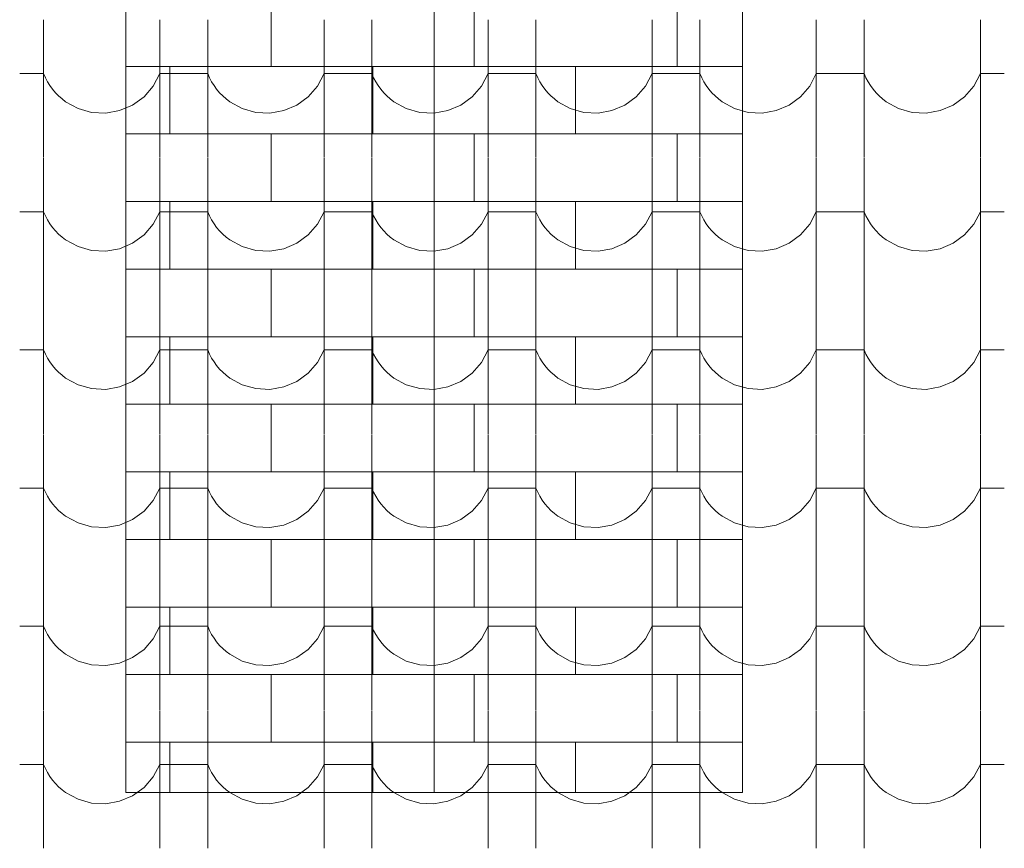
# Model space of a CAD drawing. Header units: millimetres. Extents: x -20699 to 32021, y -4298 to 11971.
# Tile 65 of 74: x -8765 to -7775, y 9524 to 10358. Entities that reach past the tile are written whole.
import ezdxf

# ---------------------------------------------------------------- set-up
doc = ezdxf.new("R2010")
doc.units = ezdxf.units.MM
doc.header["$MEASUREMENT"] = 0
for name, color, linetype in [('A-A_1_Bourané_Konstrukce - střechy a skořepiny', 7, 'Continuous'), ('A-A_1_Bourané_Výplně - Povrchové', 7, 'Continuous'), ('A-A_1_Konstrukce - střechy a skořepiny', 7, 'Continuous')]:
    doc.layers.add(name, color=color, linetype=linetype)
pattern_1 = [(0, (-8410.005, 10514.71), (0, 68), []), (90, (-8410, 10514.71), (-204, 0), [68, -68]), (90, (-8308, 10582.71), (-204, 0), [68, -68])]

# ---------------------------------------------------------------- blocks, each defined once
blk = doc.blocks.new('*X1', base_point=(-21954.7, -8431.53))
at = {"layer": 'A-A_1_Bourané_Výplně - Povrchové', "color": 251, "linetype": 'Continuous', "lineweight": 20, "true_color": 0x6a6a6a}
for p, q in [((-8740.87, 10357.53), (-8740.87, 10219.03)), ((-8623.91, 10357.53), (-8623.91, 10219.03)), ((-8575.87, 10357.53), (-8575.87, 10219.03)), ((-8458.91, 10357.53), (-8458.91, 10219.03)), ((-8410.87, 10357.53), (-8410.87, 10219.03)), ((-8293.91, 10357.53), (-8293.91, 10219.03)), ((-8245.87, 10357.53), (-8245.87, 10219.03)), ((-8128.91, 10357.53), (-8128.91, 10219.03)), ((-8080.87, 10357.53), (-8080.87, 10219.03)), ((-7963.91, 10357.53), (-7963.91, 10219.03)), ((-7915.87, 10357.53), (-7915.87, 10219.03)), ((-7798.91, 10357.53), (-7798.91, 10219.03)), ((-8740.87, 10303.49), (-8764.89, 10303.49)), ((-8740.87, 10303.49), (-8739.05, 10299.32)), ((-8739.05, 10299.32), (-8736.93, 10295.29)), ((-8630.58, 10290.96), (-8623.91, 10303.49)), ((-8599.89, 10303.49), (-8623.91, 10303.49)), ((-8575.87, 10303.49), (-8599.89, 10303.49)), ((-8575.87, 10303.49), (-8574.05, 10299.32)), ((-8574.05, 10299.32), (-8571.93, 10295.29)), ((-8465.58, 10290.96), (-8458.91, 10303.49)), ((-8434.89, 10303.49), (-8458.91, 10303.49)), ((-8410.87, 10303.49), (-8434.89, 10303.49)), ((-8410.87, 10303.49), (-8409.05, 10299.32)), ((-8409.05, 10299.32), (-8406.93, 10295.29)), ((-8300.58, 10290.96), (-8293.91, 10303.49)), ((-8269.89, 10303.49), (-8293.91, 10303.49)), ((-8245.87, 10303.49), (-8269.89, 10303.49)), ((-8245.87, 10303.49), (-8244.05, 10299.32)), ((-8244.05, 10299.32), (-8241.93, 10295.29)), ((-8135.58, 10290.96), (-8128.91, 10303.49)), ((-8104.89, 10303.49), (-8128.91, 10303.49)), ((-8080.87, 10303.49), (-8104.89, 10303.49)), ((-8080.87, 10303.49), (-8079.05, 10299.32)), ((-8079.05, 10299.32), (-8076.93, 10295.29)), ((-7970.58, 10290.96), (-7963.91, 10303.49)), ((-7939.89, 10303.49), (-7963.91, 10303.49)), ((-7915.87, 10303.49), (-7939.89, 10303.49)), ((-7915.87, 10303.49), (-7914.05, 10299.32)), ((-7914.05, 10299.32), (-7911.93, 10295.29)), ((-7805.58, 10290.96), (-7798.91, 10303.49)), ((-7774.89, 10303.49), (-7798.91, 10303.49)), ((-8736.93, 10295.29), (-8734.52, 10291.42)), ((-8734.52, 10291.42), (-8731.84, 10287.74)), ((-8731.84, 10287.74), (-8728.9, 10284.26)), ((-8639.89, 10280.24), (-8630.58, 10290.96)), ((-8571.93, 10295.29), (-8569.52, 10291.42)), ((-8569.52, 10291.42), (-8566.84, 10287.74)), ((-8566.84, 10287.74), (-8563.9, 10284.26)), ((-8474.89, 10280.24), (-8465.58, 10290.96)), ((-8406.93, 10295.29), (-8404.52, 10291.42)), ((-8404.52, 10291.42), (-8401.84, 10287.74)), ((-8401.84, 10287.74), (-8398.9, 10284.26)), ((-8309.89, 10280.24), (-8300.58, 10290.96)), ((-8241.93, 10295.29), (-8239.52, 10291.42)), ((-8239.52, 10291.42), (-8236.84, 10287.74)), ((-8236.84, 10287.74), (-8233.9, 10284.26)), ((-8144.89, 10280.24), (-8135.58, 10290.96)), ((-8076.93, 10295.29), (-8074.52, 10291.42)), ((-8074.52, 10291.42), (-8071.84, 10287.74)), ((-8071.84, 10287.74), (-8068.9, 10284.26)), ((-7979.89, 10280.24), (-7970.58, 10290.96)), ((-7911.93, 10295.29), (-7909.52, 10291.42)), ((-7909.52, 10291.42), (-7906.84, 10287.74)), ((-7906.84, 10287.74), (-7903.9, 10284.26)), ((-7814.89, 10280.24), (-7805.58, 10290.96)), ((-8728.9, 10284.26), (-8725.71, 10281.01)), ((-8725.71, 10281.01), (-8722.3, 10277.99)), ((-8722.3, 10277.99), (-8718.68, 10275.23)), ((-8651.36, 10271.89), (-8639.89, 10280.24)), ((-8563.9, 10284.26), (-8560.71, 10281.01)), ((-8560.71, 10281.01), (-8557.3, 10277.99)), ((-8557.3, 10277.99), (-8553.68, 10275.23)), ((-8486.36, 10271.89), (-8474.89, 10280.24)), ((-8398.9, 10284.26), (-8395.71, 10281.01)), ((-8395.71, 10281.01), (-8392.3, 10277.99)), ((-8392.3, 10277.99), (-8388.68, 10275.23)), ((-8321.36, 10271.89), (-8309.89, 10280.24)), ((-8233.9, 10284.26), (-8230.71, 10281.01)), ((-8230.71, 10281.01), (-8227.3, 10277.99)), ((-8227.3, 10277.99), (-8223.68, 10275.23)), ((-8156.36, 10271.89), (-8144.89, 10280.24)), ((-8068.9, 10284.26), (-8065.71, 10281.01)), ((-8065.71, 10281.01), (-8062.3, 10277.99)), ((-8062.3, 10277.99), (-8058.68, 10275.23)), ((-7991.36, 10271.89), (-7979.89, 10280.24)), ((-7903.9, 10284.26), (-7900.71, 10281.01)), ((-7900.71, 10281.01), (-7897.3, 10277.99)), ((-7897.3, 10277.99), (-7893.68, 10275.23)), ((-7826.36, 10271.89), (-7814.89, 10280.24)), ((-8718.68, 10275.23), (-8706.24, 10268.4)), ((-8706.24, 10268.4), (-8692.58, 10264.53)), ((-8678.4, 10263.82), (-8664.42, 10266.32)), ((-8664.42, 10266.32), (-8651.36, 10271.89)), ((-8553.68, 10275.23), (-8541.24, 10268.4)), ((-8541.24, 10268.4), (-8527.58, 10264.53)), ((-8513.4, 10263.82), (-8499.42, 10266.32)), ((-8499.42, 10266.32), (-8486.36, 10271.89)), ((-8388.68, 10275.23), (-8376.24, 10268.4)), ((-8376.24, 10268.4), (-8362.58, 10264.53)), ((-8348.4, 10263.82), (-8334.42, 10266.32)), ((-8334.42, 10266.32), (-8321.36, 10271.89)), ((-8223.68, 10275.23), (-8211.24, 10268.4)), ((-8211.24, 10268.4), (-8197.58, 10264.53)), ((-8183.4, 10263.82), (-8169.42, 10266.32)), ((-8169.42, 10266.32), (-8156.36, 10271.89)), ((-8058.68, 10275.23), (-8046.24, 10268.4)), ((-8046.24, 10268.4), (-8032.58, 10264.53)), ((-8018.4, 10263.82), (-8004.42, 10266.32)), ((-8004.42, 10266.32), (-7991.36, 10271.89)), ((-7893.68, 10275.23), (-7881.24, 10268.4)), ((-7881.24, 10268.4), (-7867.58, 10264.53)), ((-7853.4, 10263.82), (-7839.42, 10266.32)), ((-7839.42, 10266.32), (-7826.36, 10271.89)), ((-8692.58, 10264.53), (-8678.4, 10263.82)), ((-8527.58, 10264.53), (-8513.4, 10263.82)), ((-8362.58, 10264.53), (-8348.4, 10263.82)), ((-8197.58, 10264.53), (-8183.4, 10263.82)), ((-8032.58, 10264.53), (-8018.4, 10263.82)), ((-7867.58, 10264.53), (-7853.4, 10263.82)), ((-8740.87, 10218.53), (-8740.87, 10080.03)), ((-8623.91, 10218.53), (-8623.91, 10080.03)), ((-8575.87, 10218.53), (-8575.87, 10080.03)), ((-8458.91, 10218.53), (-8458.91, 10080.03)), ((-8410.87, 10218.53), (-8410.87, 10080.03)), ((-8293.91, 10218.53), (-8293.91, 10080.03)), ((-8245.87, 10218.53), (-8245.87, 10080.03)), ((-8128.91, 10218.53), (-8128.91, 10080.03)), ((-8080.87, 10218.53), (-8080.87, 10080.03)), ((-7963.91, 10218.53), (-7963.91, 10080.03)), ((-7915.87, 10218.53), (-7915.87, 10080.03)), ((-7798.91, 10218.53), (-7798.91, 10080.03)), ((-8740.87, 10164.49), (-8764.89, 10164.49)), ((-8740.87, 10164.49), (-8739.05, 10160.32)), ((-8739.05, 10160.32), (-8736.93, 10156.29)), ((-8630.58, 10151.96), (-8623.91, 10164.49)), ((-8599.89, 10164.49), (-8623.91, 10164.49)), ((-8575.87, 10164.49), (-8599.89, 10164.49)), ((-8575.87, 10164.49), (-8574.05, 10160.32)), ((-8574.05, 10160.32), (-8571.93, 10156.29)), ((-8465.58, 10151.96), (-8458.91, 10164.49)), ((-8434.89, 10164.49), (-8458.91, 10164.49)), ((-8410.87, 10164.49), (-8434.89, 10164.49)), ((-8410.87, 10164.49), (-8409.05, 10160.32)), ((-8409.05, 10160.32), (-8406.93, 10156.29)), ((-8300.58, 10151.96), (-8293.91, 10164.49)), ((-8269.89, 10164.49), (-8293.91, 10164.49)), ((-8245.87, 10164.49), (-8269.89, 10164.49)), ((-8245.87, 10164.49), (-8244.05, 10160.32)), ((-8244.05, 10160.32), (-8241.93, 10156.29)), ((-8135.58, 10151.96), (-8128.91, 10164.49)), ((-8104.89, 10164.49), (-8128.91, 10164.49)), ((-8080.87, 10164.49), (-8104.89, 10164.49)), ((-8080.87, 10164.49), (-8079.05, 10160.32)), ((-8079.05, 10160.32), (-8076.93, 10156.29)), ((-7970.58, 10151.96), (-7963.91, 10164.49)), ((-7939.89, 10164.49), (-7963.91, 10164.49)), ((-7915.87, 10164.49), (-7939.89, 10164.49)), ((-7915.87, 10164.49), (-7914.05, 10160.32)), ((-7914.05, 10160.32), (-7911.93, 10156.29)), ((-7805.58, 10151.96), (-7798.91, 10164.49)), ((-7774.89, 10164.49), (-7798.91, 10164.49)), ((-8736.93, 10156.29), (-8734.52, 10152.42)), ((-8734.52, 10152.42), (-8731.84, 10148.74)), ((-8731.84, 10148.74), (-8728.9, 10145.26)), ((-8639.89, 10141.24), (-8630.58, 10151.96)), ((-8571.93, 10156.29), (-8569.52, 10152.42)), ((-8569.52, 10152.42), (-8566.84, 10148.74)), ((-8566.84, 10148.74), (-8563.9, 10145.26)), ((-8474.89, 10141.24), (-8465.58, 10151.96)), ((-8406.93, 10156.29), (-8404.52, 10152.42)), ((-8404.52, 10152.42), (-8401.84, 10148.74)), ((-8401.84, 10148.74), (-8398.9, 10145.26)), ((-8309.89, 10141.24), (-8300.58, 10151.96)), ((-8241.93, 10156.29), (-8239.52, 10152.42)), ((-8239.52, 10152.42), (-8236.84, 10148.74)), ((-8236.84, 10148.74), (-8233.9, 10145.26)), ((-8144.89, 10141.24), (-8135.58, 10151.96)), ((-8076.93, 10156.29), (-8074.52, 10152.42)), ((-8074.52, 10152.42), (-8071.84, 10148.74)), ((-8071.84, 10148.74), (-8068.9, 10145.26)), ((-7979.89, 10141.24), (-7970.58, 10151.96)), ((-7911.93, 10156.29), (-7909.52, 10152.42)), ((-7909.52, 10152.42), (-7906.84, 10148.74)), ((-7906.84, 10148.74), (-7903.9, 10145.26)), ((-7814.89, 10141.24), (-7805.58, 10151.96)), ((-8728.9, 10145.26), (-8725.71, 10142.01)), ((-8725.71, 10142.01), (-8722.3, 10138.99)), ((-8722.3, 10138.99), (-8718.68, 10136.23)), ((-8651.36, 10132.89), (-8639.89, 10141.24)), ((-8563.9, 10145.26), (-8560.71, 10142.01)), ((-8560.71, 10142.01), (-8557.3, 10138.99)), ((-8557.3, 10138.99), (-8553.68, 10136.23)), ((-8486.36, 10132.89), (-8474.89, 10141.24)), ((-8398.9, 10145.26), (-8395.71, 10142.01)), ((-8395.71, 10142.01), (-8392.3, 10138.99)), ((-8392.3, 10138.99), (-8388.68, 10136.23)), ((-8321.36, 10132.89), (-8309.89, 10141.24)), ((-8233.9, 10145.26), (-8230.71, 10142.01)), ((-8230.71, 10142.01), (-8227.3, 10138.99)), ((-8227.3, 10138.99), (-8223.68, 10136.23)), ((-8156.36, 10132.89), (-8144.89, 10141.24)), ((-8068.9, 10145.26), (-8065.71, 10142.01)), ((-8065.71, 10142.01), (-8062.3, 10138.99)), ((-8062.3, 10138.99), (-8058.68, 10136.23)), ((-7991.36, 10132.89), (-7979.89, 10141.24)), ((-7903.9, 10145.26), (-7900.71, 10142.01)), ((-7900.71, 10142.01), (-7897.3, 10138.99)), ((-7897.3, 10138.99), (-7893.68, 10136.23)), ((-7826.36, 10132.89), (-7814.89, 10141.24)), ((-8718.68, 10136.23), (-8706.24, 10129.4)), ((-8706.24, 10129.4), (-8692.58, 10125.53)), ((-8664.42, 10127.32), (-8651.36, 10132.89)), ((-8553.68, 10136.23), (-8541.24, 10129.4)), ((-8541.24, 10129.4), (-8527.58, 10125.53)), ((-8499.42, 10127.32), (-8486.36, 10132.89)), ((-8388.68, 10136.23), (-8376.24, 10129.4)), ((-8376.24, 10129.4), (-8362.58, 10125.53)), ((-8334.42, 10127.32), (-8321.36, 10132.89)), ((-8223.68, 10136.23), (-8211.24, 10129.4)), ((-8211.24, 10129.4), (-8197.58, 10125.53)), ((-8169.42, 10127.32), (-8156.36, 10132.89)), ((-8058.68, 10136.23), (-8046.24, 10129.4)), ((-8046.24, 10129.4), (-8032.58, 10125.53)), ((-8004.42, 10127.32), (-7991.36, 10132.89)), ((-7893.68, 10136.23), (-7881.24, 10129.4)), ((-7881.24, 10129.4), (-7867.58, 10125.53)), ((-7839.42, 10127.32), (-7826.36, 10132.89)), ((-8692.58, 10125.53), (-8678.4, 10124.82)), ((-8678.4, 10124.82), (-8664.42, 10127.32)), ((-8527.58, 10125.53), (-8513.4, 10124.82)), ((-8513.4, 10124.82), (-8499.42, 10127.32)), ((-8362.58, 10125.53), (-8348.4, 10124.82)), ((-8348.4, 10124.82), (-8334.42, 10127.32)), ((-8197.58, 10125.53), (-8183.4, 10124.82)), ((-8183.4, 10124.82), (-8169.42, 10127.32)), ((-8032.58, 10125.53), (-8018.4, 10124.82)), ((-8018.4, 10124.82), (-8004.42, 10127.32)), ((-7867.58, 10125.53), (-7853.4, 10124.82)), ((-7853.4, 10124.82), (-7839.42, 10127.32)), ((-8740.87, 10079.53), (-8740.87, 9941.03)), ((-8623.91, 10079.53), (-8623.91, 9941.03)), ((-8575.87, 10079.53), (-8575.87, 9941.03)), ((-8458.91, 10079.53), (-8458.91, 9941.03)), ((-8410.87, 10079.53), (-8410.87, 9941.03)), ((-8293.91, 10079.53), (-8293.91, 9941.03)), ((-8245.87, 10079.53), (-8245.87, 9941.03)), ((-8128.91, 10079.53), (-8128.91, 9941.03)), ((-8080.87, 10079.53), (-8080.87, 9941.03)), ((-7963.91, 10079.53), (-7963.91, 9941.03)), ((-7915.87, 10079.53), (-7915.87, 9941.03)), ((-7798.91, 10079.53), (-7798.91, 9941.03)), ((-8740.87, 10025.49), (-8764.89, 10025.49)), ((-8740.87, 10025.49), (-8739.05, 10021.32)), ((-8739.05, 10021.32), (-8736.93, 10017.29)), ((-8630.58, 10012.96), (-8623.91, 10025.49)), ((-8599.89, 10025.49), (-8623.91, 10025.49)), ((-8575.87, 10025.49), (-8599.89, 10025.49)), ((-8575.87, 10025.49), (-8574.05, 10021.32)), ((-8574.05, 10021.32), (-8571.93, 10017.29)), ((-8465.58, 10012.96), (-8458.91, 10025.49)), ((-8434.89, 10025.49), (-8458.91, 10025.49)), ((-8410.87, 10025.49), (-8434.89, 10025.49)), ((-8410.87, 10025.49), (-8409.05, 10021.32)), ((-8409.05, 10021.32), (-8406.93, 10017.29)), ((-8300.58, 10012.96), (-8293.91, 10025.49)), ((-8269.89, 10025.49), (-8293.91, 10025.49)), ((-8245.87, 10025.49), (-8269.89, 10025.49)), ((-8245.87, 10025.49), (-8244.05, 10021.32)), ((-8244.05, 10021.32), (-8241.93, 10017.29)), ((-8135.58, 10012.96), (-8128.91, 10025.49)), ((-8104.89, 10025.49), (-8128.91, 10025.49)), ((-8080.87, 10025.49), (-8104.89, 10025.49)), ((-8080.87, 10025.49), (-8079.05, 10021.32)), ((-8079.05, 10021.32), (-8076.93, 10017.29)), ((-7970.58, 10012.96), (-7963.91, 10025.49)), ((-7939.89, 10025.49), (-7963.91, 10025.49)), ((-7915.87, 10025.49), (-7939.89, 10025.49)), ((-7915.87, 10025.49), (-7914.05, 10021.32)), ((-7914.05, 10021.32), (-7911.93, 10017.29)), ((-7805.58, 10012.96), (-7798.91, 10025.49)), ((-7774.89, 10025.49), (-7798.91, 10025.49)), ((-8736.93, 10017.29), (-8734.52, 10013.42)), ((-8734.52, 10013.42), (-8731.84, 10009.74)), ((-8731.84, 10009.74), (-8728.9, 10006.26)), ((-8639.89, 10002.24), (-8630.58, 10012.96)), ((-8571.93, 10017.29), (-8569.52, 10013.42)), ((-8569.52, 10013.42), (-8566.84, 10009.74)), ((-8566.84, 10009.74), (-8563.9, 10006.26)), ((-8474.89, 10002.24), (-8465.58, 10012.96)), ((-8406.93, 10017.29), (-8404.52, 10013.42)), ((-8404.52, 10013.42), (-8401.84, 10009.74)), ((-8401.84, 10009.74), (-8398.9, 10006.26)), ((-8309.89, 10002.24), (-8300.58, 10012.96)), ((-8241.93, 10017.29), (-8239.52, 10013.42)), ((-8239.52, 10013.42), (-8236.84, 10009.74)), ((-8236.84, 10009.74), (-8233.9, 10006.26)), ((-8144.89, 10002.24), (-8135.58, 10012.96)), ((-8076.93, 10017.29), (-8074.52, 10013.42)), ((-8074.52, 10013.42), (-8071.84, 10009.74)), ((-8071.84, 10009.74), (-8068.9, 10006.26)), ((-7979.89, 10002.24), (-7970.58, 10012.96)), ((-7911.93, 10017.29), (-7909.52, 10013.42)), ((-7909.52, 10013.42), (-7906.84, 10009.74)), ((-7906.84, 10009.74), (-7903.9, 10006.26)), ((-7814.89, 10002.24), (-7805.58, 10012.96)), ((-8728.9, 10006.26), (-8725.71, 10003.01)), ((-8725.71, 10003.01), (-8722.3, 9999.99)), ((-8722.3, 9999.99), (-8718.68, 9997.23)), ((-8651.36, 9993.89), (-8639.89, 10002.24)), ((-8563.9, 10006.26), (-8560.71, 10003.01)), ((-8560.71, 10003.01), (-8557.3, 9999.99)), ((-8557.3, 9999.99), (-8553.68, 9997.23)), ((-8486.36, 9993.89), (-8474.89, 10002.24)), ((-8398.9, 10006.26), (-8395.71, 10003.01)), ((-8395.71, 10003.01), (-8392.3, 9999.99)), ((-8392.3, 9999.99), (-8388.68, 9997.23)), ((-8321.36, 9993.89), (-8309.89, 10002.24)), ((-8233.9, 10006.26), (-8230.71, 10003.01)), ((-8230.71, 10003.01), (-8227.3, 9999.99)), ((-8227.3, 9999.99), (-8223.68, 9997.23)), ((-8156.36, 9993.89), (-8144.89, 10002.24)), ((-8068.9, 10006.26), (-8065.71, 10003.01)), ((-8065.71, 10003.01), (-8062.3, 9999.99)), ((-8062.3, 9999.99), (-8058.68, 9997.23)), ((-7991.36, 9993.89), (-7979.89, 10002.24)), ((-7903.9, 10006.26), (-7900.71, 10003.01)), ((-7900.71, 10003.01), (-7897.3, 9999.99)), ((-7897.3, 9999.99), (-7893.68, 9997.23)), ((-7826.36, 9993.89), (-7814.89, 10002.24)), ((-8718.68, 9997.23), (-8706.24, 9990.4)), ((-8706.24, 9990.4), (-8692.58, 9986.53)), ((-8664.42, 9988.32), (-8651.36, 9993.89)), ((-8553.68, 9997.23), (-8541.24, 9990.4)), ((-8541.24, 9990.4), (-8527.58, 9986.53)), ((-8499.42, 9988.32), (-8486.36, 9993.89)), ((-8388.68, 9997.23), (-8376.24, 9990.4)), ((-8376.24, 9990.4), (-8362.58, 9986.53)), ((-8334.42, 9988.32), (-8321.36, 9993.89)), ((-8223.68, 9997.23), (-8211.24, 9990.4)), ((-8211.24, 9990.4), (-8197.58, 9986.53)), ((-8169.42, 9988.32), (-8156.36, 9993.89)), ((-8058.68, 9997.23), (-8046.24, 9990.4)), ((-8046.24, 9990.4), (-8032.58, 9986.53)), ((-8004.42, 9988.32), (-7991.36, 9993.89)), ((-7893.68, 9997.23), (-7881.24, 9990.4)), ((-7881.24, 9990.4), (-7867.58, 9986.53)), ((-7839.42, 9988.32), (-7826.36, 9993.89)), ((-8692.58, 9986.53), (-8678.4, 9985.82)), ((-8678.4, 9985.82), (-8664.42, 9988.32)), ((-8527.58, 9986.53), (-8513.4, 9985.82)), ((-8513.4, 9985.82), (-8499.42, 9988.32)), ((-8362.58, 9986.53), (-8348.4, 9985.82)), ((-8348.4, 9985.82), (-8334.42, 9988.32)), ((-8197.58, 9986.53), (-8183.4, 9985.82)), ((-8183.4, 9985.82), (-8169.42, 9988.32)), ((-8032.58, 9986.53), (-8018.4, 9985.82)), ((-8018.4, 9985.82), (-8004.42, 9988.32)), ((-7867.58, 9986.53), (-7853.4, 9985.82)), ((-7853.4, 9985.82), (-7839.42, 9988.32)), ((-8740.87, 9940.53), (-8740.87, 9802.03)), ((-8623.91, 9940.53), (-8623.91, 9802.03)), ((-8575.87, 9940.53), (-8575.87, 9802.03)), ((-8458.91, 9940.53), (-8458.91, 9802.03)), ((-8410.87, 9940.53), (-8410.87, 9802.03)), ((-8293.91, 9940.53), (-8293.91, 9802.03)), ((-8245.87, 9940.53), (-8245.87, 9802.03)), ((-8128.91, 9940.53), (-8128.91, 9802.03)), ((-8080.87, 9940.53), (-8080.87, 9802.03)), ((-7963.91, 9940.53), (-7963.91, 9802.03)), ((-7915.87, 9940.53), (-7915.87, 9802.03)), ((-7798.91, 9940.53), (-7798.91, 9802.03)), ((-8740.87, 9886.49), (-8764.89, 9886.49)), ((-8740.87, 9886.49), (-8739.05, 9882.32)), ((-8739.05, 9882.32), (-8736.93, 9878.29)), ((-8630.58, 9873.96), (-8623.91, 9886.49)), ((-8599.89, 9886.49), (-8623.91, 9886.49)), ((-8575.87, 9886.49), (-8599.89, 9886.49)), ((-8575.87, 9886.49), (-8574.05, 9882.32)), ((-8574.05, 9882.32), (-8571.93, 9878.29)), ((-8465.58, 9873.96), (-8458.91, 9886.49)), ((-8434.89, 9886.49), (-8458.91, 9886.49)), ((-8410.87, 9886.49), (-8434.89, 9886.49)), ((-8410.87, 9886.49), (-8409.05, 9882.32)), ((-8409.05, 9882.32), (-8406.93, 9878.29)), ((-8300.58, 9873.96), (-8293.91, 9886.49)), ((-8269.89, 9886.49), (-8293.91, 9886.49)), ((-8245.87, 9886.49), (-8269.89, 9886.49)), ((-8245.87, 9886.49), (-8244.05, 9882.32)), ((-8244.05, 9882.32), (-8241.93, 9878.29)), ((-8135.58, 9873.96), (-8128.91, 9886.49)), ((-8104.89, 9886.49), (-8128.91, 9886.49)), ((-8080.87, 9886.49), (-8104.89, 9886.49)), ((-8080.87, 9886.49), (-8079.05, 9882.32)), ((-8079.05, 9882.32), (-8076.93, 9878.29)), ((-7970.58, 9873.96), (-7963.91, 9886.49)), ((-7939.89, 9886.49), (-7963.91, 9886.49)), ((-7915.87, 9886.49), (-7939.89, 9886.49)), ((-7915.87, 9886.49), (-7914.05, 9882.32)), ((-7914.05, 9882.32), (-7911.93, 9878.29)), ((-7805.58, 9873.96), (-7798.91, 9886.49)), ((-7774.89, 9886.49), (-7798.91, 9886.49)), ((-8736.93, 9878.29), (-8734.52, 9874.42)), ((-8734.52, 9874.42), (-8731.84, 9870.74)), ((-8731.84, 9870.74), (-8728.9, 9867.26)), ((-8639.89, 9863.24), (-8630.58, 9873.96)), ((-8571.93, 9878.29), (-8569.52, 9874.42)), ((-8569.52, 9874.42), (-8566.84, 9870.74)), ((-8566.84, 9870.74), (-8563.9, 9867.26)), ((-8474.89, 9863.24), (-8465.58, 9873.96)), ((-8406.93, 9878.29), (-8404.52, 9874.42)), ((-8404.52, 9874.42), (-8401.84, 9870.74)), ((-8401.84, 9870.74), (-8398.9, 9867.26)), ((-8309.89, 9863.24), (-8300.58, 9873.96)), ((-8241.93, 9878.29), (-8239.52, 9874.42)), ((-8239.52, 9874.42), (-8236.84, 9870.74)), ((-8236.84, 9870.74), (-8233.9, 9867.26)), ((-8144.89, 9863.24), (-8135.58, 9873.96)), ((-8076.93, 9878.29), (-8074.52, 9874.42)), ((-8074.52, 9874.42), (-8071.84, 9870.74)), ((-8071.84, 9870.74), (-8068.9, 9867.26)), ((-7979.89, 9863.24), (-7970.58, 9873.96)), ((-7911.93, 9878.29), (-7909.52, 9874.42)), ((-7909.52, 9874.42), (-7906.84, 9870.74)), ((-7906.84, 9870.74), (-7903.9, 9867.26)), ((-7814.89, 9863.24), (-7805.58, 9873.96)), ((-8728.9, 9867.26), (-8725.71, 9864.01)), ((-8725.71, 9864.01), (-8722.3, 9860.99)), ((-8722.3, 9860.99), (-8718.68, 9858.23)), ((-8651.36, 9854.89), (-8639.89, 9863.24)), ((-8563.9, 9867.26), (-8560.71, 9864.01)), ((-8560.71, 9864.01), (-8557.3, 9860.99)), ((-8557.3, 9860.99), (-8553.68, 9858.23)), ((-8486.36, 9854.89), (-8474.89, 9863.24)), ((-8398.9, 9867.26), (-8395.71, 9864.01)), ((-8395.71, 9864.01), (-8392.3, 9860.99)), ((-8392.3, 9860.99), (-8388.68, 9858.23)), ((-8321.36, 9854.89), (-8309.89, 9863.24)), ((-8233.9, 9867.26), (-8230.71, 9864.01)), ((-8230.71, 9864.01), (-8227.3, 9860.99)), ((-8227.3, 9860.99), (-8223.68, 9858.23)), ((-8156.36, 9854.89), (-8144.89, 9863.24)), ((-8068.9, 9867.26), (-8065.71, 9864.01)), ((-8065.71, 9864.01), (-8062.3, 9860.99)), ((-8062.3, 9860.99), (-8058.68, 9858.23)), ((-7991.36, 9854.89), (-7979.89, 9863.24)), ((-7903.9, 9867.26), (-7900.71, 9864.01)), ((-7900.71, 9864.01), (-7897.3, 9860.99)), ((-7897.3, 9860.99), (-7893.68, 9858.23)), ((-7826.36, 9854.89), (-7814.89, 9863.24)), ((-8718.68, 9858.23), (-8706.24, 9851.4)), ((-8706.24, 9851.4), (-8692.58, 9847.53)), ((-8664.42, 9849.32), (-8651.36, 9854.89)), ((-8553.68, 9858.23), (-8541.24, 9851.4)), ((-8541.24, 9851.4), (-8527.58, 9847.53)), ((-8499.42, 9849.32), (-8486.36, 9854.89)), ((-8388.68, 9858.23), (-8376.24, 9851.4)), ((-8376.24, 9851.4), (-8362.58, 9847.53)), ((-8334.42, 9849.32), (-8321.36, 9854.89)), ((-8223.68, 9858.23), (-8211.24, 9851.4)), ((-8211.24, 9851.4), (-8197.58, 9847.53)), ((-8169.42, 9849.32), (-8156.36, 9854.89)), ((-8058.68, 9858.23), (-8046.24, 9851.4)), ((-8046.24, 9851.4), (-8032.58, 9847.53)), ((-8004.42, 9849.32), (-7991.36, 9854.89)), ((-7893.68, 9858.23), (-7881.24, 9851.4)), ((-7881.24, 9851.4), (-7867.58, 9847.53)), ((-7839.42, 9849.32), (-7826.36, 9854.89)), ((-8692.58, 9847.53), (-8678.4, 9846.82)), ((-8678.4, 9846.82), (-8664.42, 9849.32)), ((-8527.58, 9847.53), (-8513.4, 9846.82)), ((-8513.4, 9846.82), (-8499.42, 9849.32)), ((-8362.58, 9847.53), (-8348.4, 9846.82)), ((-8348.4, 9846.82), (-8334.42, 9849.32)), ((-8197.58, 9847.53), (-8183.4, 9846.82)), ((-8183.4, 9846.82), (-8169.42, 9849.32)), ((-8032.58, 9847.53), (-8018.4, 9846.82)), ((-8018.4, 9846.82), (-8004.42, 9849.32)), ((-7867.58, 9847.53), (-7853.4, 9846.82)), ((-7853.4, 9846.82), (-7839.42, 9849.32)), ((-8740.87, 9801.53), (-8740.87, 9663.03)), ((-8623.91, 9801.53), (-8623.91, 9663.03)), ((-8575.87, 9801.53), (-8575.87, 9663.03)), ((-8458.91, 9801.53), (-8458.91, 9663.03)), ((-8410.87, 9801.53), (-8410.87, 9663.03)), ((-8293.91, 9801.53), (-8293.91, 9663.03)), ((-8245.87, 9801.53), (-8245.87, 9663.03)), ((-8128.91, 9801.53), (-8128.91, 9663.03)), ((-8080.87, 9801.53), (-8080.87, 9663.03)), ((-7963.91, 9801.53), (-7963.91, 9663.03)), ((-7915.87, 9801.53), (-7915.87, 9663.03)), ((-7798.91, 9801.53), (-7798.91, 9663.03)), ((-8740.87, 9747.49), (-8764.89, 9747.49)), ((-8740.87, 9747.49), (-8739.05, 9743.32)), ((-8739.05, 9743.32), (-8736.93, 9739.29)), ((-8630.58, 9734.96), (-8623.91, 9747.49)), ((-8599.89, 9747.49), (-8623.91, 9747.49)), ((-8575.87, 9747.49), (-8599.89, 9747.49)), ((-8575.87, 9747.49), (-8574.05, 9743.32)), ((-8574.05, 9743.32), (-8571.93, 9739.29)), ((-8465.58, 9734.96), (-8458.91, 9747.49)), ((-8434.89, 9747.49), (-8458.91, 9747.49)), ((-8410.87, 9747.49), (-8434.89, 9747.49)), ((-8410.87, 9747.49), (-8409.05, 9743.32)), ((-8409.05, 9743.32), (-8406.93, 9739.29)), ((-8300.58, 9734.96), (-8293.91, 9747.49)), ((-8269.89, 9747.49), (-8293.91, 9747.49)), ((-8245.87, 9747.49), (-8269.89, 9747.49)), ((-8245.87, 9747.49), (-8244.05, 9743.32)), ((-8244.05, 9743.32), (-8241.93, 9739.29)), ((-8135.58, 9734.96), (-8128.91, 9747.49)), ((-8104.89, 9747.49), (-8128.91, 9747.49)), ((-8080.87, 9747.49), (-8104.89, 9747.49)), ((-8080.87, 9747.49), (-8079.05, 9743.32)), ((-8079.05, 9743.32), (-8076.93, 9739.29)), ((-7970.58, 9734.96), (-7963.91, 9747.49)), ((-7939.89, 9747.49), (-7963.91, 9747.49)), ((-7915.87, 9747.49), (-7939.89, 9747.49)), ((-7915.87, 9747.49), (-7914.05, 9743.32)), ((-7914.05, 9743.32), (-7911.93, 9739.29)), ((-7805.58, 9734.96), (-7798.91, 9747.49)), ((-7774.89, 9747.49), (-7798.91, 9747.49)), ((-8736.93, 9739.29), (-8734.52, 9735.42)), ((-8734.52, 9735.42), (-8731.84, 9731.74)), ((-8731.84, 9731.74), (-8728.9, 9728.26)), ((-8639.89, 9724.24), (-8630.58, 9734.96)), ((-8571.93, 9739.29), (-8569.52, 9735.42)), ((-8569.52, 9735.42), (-8566.84, 9731.74)), ((-8566.84, 9731.74), (-8563.9, 9728.26)), ((-8474.89, 9724.24), (-8465.58, 9734.96)), ((-8406.93, 9739.29), (-8404.52, 9735.42)), ((-8404.52, 9735.42), (-8401.84, 9731.74)), ((-8401.84, 9731.74), (-8398.9, 9728.26)), ((-8309.89, 9724.24), (-8300.58, 9734.96)), ((-8241.93, 9739.29), (-8239.52, 9735.42)), ((-8239.52, 9735.42), (-8236.84, 9731.74)), ((-8236.84, 9731.74), (-8233.9, 9728.26)), ((-8144.89, 9724.24), (-8135.58, 9734.96)), ((-8076.93, 9739.29), (-8074.52, 9735.42)), ((-8074.52, 9735.42), (-8071.84, 9731.74)), ((-8071.84, 9731.74), (-8068.9, 9728.26)), ((-7979.89, 9724.24), (-7970.58, 9734.96)), ((-7911.93, 9739.29), (-7909.52, 9735.42)), ((-7909.52, 9735.42), (-7906.84, 9731.74)), ((-7906.84, 9731.74), (-7903.9, 9728.26)), ((-7814.89, 9724.24), (-7805.58, 9734.96)), ((-8728.9, 9728.26), (-8725.71, 9725.01)), ((-8725.71, 9725.01), (-8722.3, 9721.99)), ((-8722.3, 9721.99), (-8718.68, 9719.23)), ((-8651.36, 9715.89), (-8639.89, 9724.24)), ((-8563.9, 9728.26), (-8560.71, 9725.01)), ((-8560.71, 9725.01), (-8557.3, 9721.99)), ((-8557.3, 9721.99), (-8553.68, 9719.23)), ((-8486.36, 9715.89), (-8474.89, 9724.24)), ((-8398.9, 9728.26), (-8395.71, 9725.01)), ((-8395.71, 9725.01), (-8392.3, 9721.99)), ((-8392.3, 9721.99), (-8388.68, 9719.23)), ((-8321.36, 9715.89), (-8309.89, 9724.24)), ((-8233.9, 9728.26), (-8230.71, 9725.01)), ((-8230.71, 9725.01), (-8227.3, 9721.99)), ((-8227.3, 9721.99), (-8223.68, 9719.23)), ((-8156.36, 9715.89), (-8144.89, 9724.24)), ((-8068.9, 9728.26), (-8065.71, 9725.01)), ((-8065.71, 9725.01), (-8062.3, 9721.99)), ((-8062.3, 9721.99), (-8058.68, 9719.23)), ((-7991.36, 9715.89), (-7979.89, 9724.24)), ((-7903.9, 9728.26), (-7900.71, 9725.01)), ((-7900.71, 9725.01), (-7897.3, 9721.99)), ((-7897.3, 9721.99), (-7893.68, 9719.23)), ((-7826.36, 9715.89), (-7814.89, 9724.24)), ((-8718.68, 9719.23), (-8706.24, 9712.4)), ((-8706.24, 9712.4), (-8692.58, 9708.53)), ((-8664.42, 9710.32), (-8651.36, 9715.89)), ((-8553.68, 9719.23), (-8541.24, 9712.4)), ((-8541.24, 9712.4), (-8527.58, 9708.53)), ((-8499.42, 9710.32), (-8486.36, 9715.89)), ((-8388.68, 9719.23), (-8376.24, 9712.4)), ((-8376.24, 9712.4), (-8362.58, 9708.53)), ((-8334.42, 9710.32), (-8321.36, 9715.89)), ((-8223.68, 9719.23), (-8211.24, 9712.4)), ((-8211.24, 9712.4), (-8197.58, 9708.53)), ((-8169.42, 9710.32), (-8156.36, 9715.89)), ((-8058.68, 9719.23), (-8046.24, 9712.4)), ((-8046.24, 9712.4), (-8032.58, 9708.53)), ((-8004.42, 9710.32), (-7991.36, 9715.89)), ((-7893.68, 9719.23), (-7881.24, 9712.4)), ((-7881.24, 9712.4), (-7867.58, 9708.53)), ((-7839.42, 9710.32), (-7826.36, 9715.89)), ((-8692.58, 9708.53), (-8678.4, 9707.82)), ((-8678.4, 9707.82), (-8664.42, 9710.32)), ((-8527.58, 9708.53), (-8513.4, 9707.82)), ((-8513.4, 9707.82), (-8499.42, 9710.32)), ((-8362.58, 9708.53), (-8348.4, 9707.82)), ((-8348.4, 9707.82), (-8334.42, 9710.32)), ((-8197.58, 9708.53), (-8183.4, 9707.82)), ((-8183.4, 9707.82), (-8169.42, 9710.32)), ((-8032.58, 9708.53), (-8018.4, 9707.82)), ((-8018.4, 9707.82), (-8004.42, 9710.32)), ((-7867.58, 9708.53), (-7853.4, 9707.82)), ((-7853.4, 9707.82), (-7839.42, 9710.32)), ((-8740.87, 9662.53), (-8740.87, 9524.03)), ((-8623.91, 9662.53), (-8623.91, 9524.03)), ((-8575.87, 9662.53), (-8575.87, 9524.03)), ((-8458.91, 9662.53), (-8458.91, 9524.03)), ((-8410.87, 9662.53), (-8410.87, 9524.03)), ((-8293.91, 9662.53), (-8293.91, 9524.03)), ((-8245.87, 9662.53), (-8245.87, 9524.03)), ((-8128.91, 9662.53), (-8128.91, 9524.03)), ((-8080.87, 9662.53), (-8080.87, 9524.03)), ((-7963.91, 9662.53), (-7963.91, 9524.03)), ((-7915.87, 9662.53), (-7915.87, 9524.03)), ((-7798.91, 9662.53), (-7798.91, 9524.03)), ((-8740.87, 9608.49), (-8764.89, 9608.49)), ((-8740.87, 9608.49), (-8739.05, 9604.32)), ((-8739.05, 9604.32), (-8736.93, 9600.29)), ((-8630.58, 9595.96), (-8623.91, 9608.49)), ((-8599.89, 9608.49), (-8623.91, 9608.49)), ((-8575.87, 9608.49), (-8599.89, 9608.49)), ((-8575.87, 9608.49), (-8574.05, 9604.32)), ((-8574.05, 9604.32), (-8571.93, 9600.29)), ((-8465.58, 9595.96), (-8458.91, 9608.49)), ((-8434.89, 9608.49), (-8458.91, 9608.49)), ((-8410.87, 9608.49), (-8434.89, 9608.49)), ((-8410.87, 9608.49), (-8409.05, 9604.32)), ((-8409.05, 9604.32), (-8406.93, 9600.29)), ((-8300.58, 9595.96), (-8293.91, 9608.49)), ((-8269.89, 9608.49), (-8293.91, 9608.49)), ((-8245.87, 9608.49), (-8269.89, 9608.49)), ((-8245.87, 9608.49), (-8244.05, 9604.32)), ((-8244.05, 9604.32), (-8241.93, 9600.29)), ((-8135.58, 9595.96), (-8128.91, 9608.49)), ((-8104.89, 9608.49), (-8128.91, 9608.49)), ((-8080.87, 9608.49), (-8104.89, 9608.49)), ((-8080.87, 9608.49), (-8079.05, 9604.32)), ((-8079.05, 9604.32), (-8076.93, 9600.29)), ((-7970.58, 9595.96), (-7963.91, 9608.49)), ((-7939.89, 9608.49), (-7963.91, 9608.49)), ((-7915.87, 9608.49), (-7939.89, 9608.49)), ((-7915.87, 9608.49), (-7914.05, 9604.32)), ((-7914.05, 9604.32), (-7911.93, 9600.29)), ((-7805.58, 9595.96), (-7798.91, 9608.49)), ((-7774.89, 9608.49), (-7798.91, 9608.49)), ((-8736.93, 9600.29), (-8734.52, 9596.42)), ((-8734.52, 9596.42), (-8731.84, 9592.74)), ((-8639.89, 9585.24), (-8630.58, 9595.96)), ((-8571.93, 9600.29), (-8569.52, 9596.42)), ((-8569.52, 9596.42), (-8566.84, 9592.74)), ((-8474.89, 9585.24), (-8465.58, 9595.96)), ((-8406.93, 9600.29), (-8404.52, 9596.42)), ((-8404.52, 9596.42), (-8401.84, 9592.74)), ((-8309.89, 9585.24), (-8300.58, 9595.96)), ((-8241.93, 9600.29), (-8239.52, 9596.42)), ((-8239.52, 9596.42), (-8236.84, 9592.74)), ((-8144.89, 9585.24), (-8135.58, 9595.96)), ((-8076.93, 9600.29), (-8074.52, 9596.42)), ((-8074.52, 9596.42), (-8071.84, 9592.74)), ((-7979.89, 9585.24), (-7970.58, 9595.96)), ((-7911.93, 9600.29), (-7909.52, 9596.42)), ((-7909.52, 9596.42), (-7906.84, 9592.74)), ((-7814.89, 9585.24), (-7805.58, 9595.96)), ((-8731.84, 9592.74), (-8728.9, 9589.26)), ((-8728.9, 9589.26), (-8725.71, 9586.01)), ((-8725.71, 9586.01), (-8722.3, 9582.99)), ((-8651.36, 9576.89), (-8639.89, 9585.24)), ((-8566.84, 9592.74), (-8563.9, 9589.26)), ((-8563.9, 9589.26), (-8560.71, 9586.01)), ((-8560.71, 9586.01), (-8557.3, 9582.99)), ((-8486.36, 9576.89), (-8474.89, 9585.24)), ((-8401.84, 9592.74), (-8398.9, 9589.26)), ((-8398.9, 9589.26), (-8395.71, 9586.01)), ((-8395.71, 9586.01), (-8392.3, 9582.99)), ((-8321.36, 9576.89), (-8309.89, 9585.24)), ((-8236.84, 9592.74), (-8233.9, 9589.26)), ((-8233.9, 9589.26), (-8230.71, 9586.01)), ((-8230.71, 9586.01), (-8227.3, 9582.99)), ((-8156.36, 9576.89), (-8144.89, 9585.24)), ((-8071.84, 9592.74), (-8068.9, 9589.26)), ((-8068.9, 9589.26), (-8065.71, 9586.01)), ((-8065.71, 9586.01), (-8062.3, 9582.99)), ((-7991.36, 9576.89), (-7979.89, 9585.24)), ((-7906.84, 9592.74), (-7903.9, 9589.26)), ((-7903.9, 9589.26), (-7900.71, 9586.01)), ((-7900.71, 9586.01), (-7897.3, 9582.99)), ((-7826.36, 9576.89), (-7814.89, 9585.24)), ((-8722.3, 9582.99), (-8718.68, 9580.23)), ((-8718.68, 9580.23), (-8706.24, 9573.4)), ((-8706.24, 9573.4), (-8692.58, 9569.53)), ((-8664.42, 9571.32), (-8651.36, 9576.89)), ((-8557.3, 9582.99), (-8553.68, 9580.23)), ((-8553.68, 9580.23), (-8541.24, 9573.4)), ((-8541.24, 9573.4), (-8527.58, 9569.53)), ((-8499.42, 9571.32), (-8486.36, 9576.89)), ((-8392.3, 9582.99), (-8388.68, 9580.23)), ((-8388.68, 9580.23), (-8376.24, 9573.4)), ((-8376.24, 9573.4), (-8362.58, 9569.53)), ((-8334.42, 9571.32), (-8321.36, 9576.89)), ((-8227.3, 9582.99), (-8223.68, 9580.23)), ((-8223.68, 9580.23), (-8211.24, 9573.4)), ((-8211.24, 9573.4), (-8197.58, 9569.53)), ((-8169.42, 9571.32), (-8156.36, 9576.89)), ((-8062.3, 9582.99), (-8058.68, 9580.23)), ((-8058.68, 9580.23), (-8046.24, 9573.4)), ((-8046.24, 9573.4), (-8032.58, 9569.53)), ((-8004.42, 9571.32), (-7991.36, 9576.89)), ((-7897.3, 9582.99), (-7893.68, 9580.23)), ((-7893.68, 9580.23), (-7881.24, 9573.4)), ((-7881.24, 9573.4), (-7867.58, 9569.53)), ((-7839.42, 9571.32), (-7826.36, 9576.89)), ((-8692.58, 9569.53), (-8678.4, 9568.82)), ((-8678.4, 9568.82), (-8664.42, 9571.32)), ((-8527.58, 9569.53), (-8513.4, 9568.82)), ((-8513.4, 9568.82), (-8499.42, 9571.32)), ((-8362.58, 9569.53), (-8348.4, 9568.82)), ((-8348.4, 9568.82), (-8334.42, 9571.32)), ((-8197.58, 9569.53), (-8183.4, 9568.82)), ((-8183.4, 9568.82), (-8169.42, 9571.32)), ((-8032.58, 9569.53), (-8018.4, 9568.82)), ((-8018.4, 9568.82), (-8004.42, 9571.32)), ((-7867.58, 9569.53), (-7853.4, 9568.82)), ((-7853.4, 9568.82), (-7839.42, 9571.32))]:
    blk.add_line(p, q, dxfattribs=at)

msp = doc.modelspace()

# ---------------------------------------------------------------- hatches: boundary and pattern name
at = {"layer": 'A-A_1_Bourané_Výplně - Povrchové', "linetype": 'Continuous', "lineweight": 0, "true_color": 0x000000}
h = msp.add_hatch(dxfattribs=at)
h.set_pattern_fill('Plocha___cihla__běhounov_82', color=18, style=0, pattern_type=2)
h.set_pattern_definition(pattern_1)
h.paths.add_polyline_path([(-8348.2, 11132.43), (-8658.15, 11132.43), (-8658.15, 9580.21), (-8348.2, 9580.21)])
h = msp.add_hatch(dxfattribs=at)
h.set_pattern_fill('Plocha___cihla__běhounov_82', color=18, style=0, pattern_type=2)
h.set_pattern_definition(pattern_1)
h.paths.add_polyline_path([(-8038.26, 9580.21), (-8038.26, 11132.43), (-8348.2, 11132.43), (-8348.2, 9580.21)])

# ---------------------------------------------------------------- linework, layer by layer
at = {"layer": 'A-A_1_Bourané_Konstrukce - střechy a skořepiny', "color": 42, "linetype": 'Continuous', "lineweight": 13, "true_color": 0xe4ad2c, "flags": 128}
for points in [[(-8348.2, 11132.43), (-8348.2, 9580.21), (-8658.15, 9580.21), (-8658.15, 11132.43)], [(-8038.26, 9580.21), (-8348.2, 9580.21), (-8348.2, 11132.43), (-8038.26, 11132.43)]]:
    msp.add_lwpolyline(points, close=True, dxfattribs=at)

# ---------------------------------------------------------------- block references
at = {"layer": 'A-A_1_Konstrukce - střechy a skořepiny', "color": 9, "linetype": 'Continuous', "lineweight": 13}
msp.add_blockref('*X1', (-21954.7, -8431.53), dxfattribs=at)

doc.saveas('drawing.dxf')
